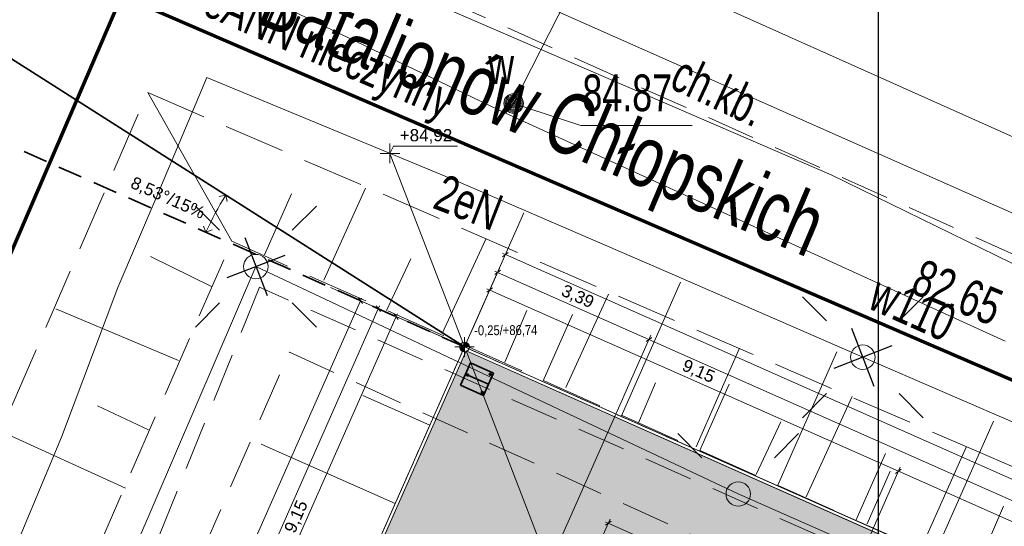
# Model space of a CAD drawing. Header units: metres. Extents: x -1013 to 1493497, y -5789518 to 1032.
# Tile 42 of 73: x -14 to 6, y 21 to 31. Entities that reach past the tile are written whole.
import ezdxf
from ezdxf.xclip import XClip

# ---------------------------------------------------------------- set-up
doc = ezdxf.new("R2010")
doc.units = ezdxf.units.M
doc.header["$MEASUREMENT"] = 0
doc.header["$XCLIPFRAME"] = 0
for name, pattern in [('2_BUBZ02', [1.75, 1.25, -0.5]), ('2_KTCR02', [1.5, 1, -0.5]), ('GUK', [2, 1.5, -0.5]), ('GUZ', [1, 0.5, -0.5]), ('Kropki i Kreski', [0.72, 0.36, -0.18, 0, -0.18]), ('Przerywana długa', [0.78, 0.5, -0.28])]:
    doc.linetypes.add(name, pattern=pattern)
for name, color, linetype, lineweight in [('130-Z Teren1', 7, 'Continuous', 13), ('130-Z Teren114', 113, 'Continuous', 25), ('450-K Belki21', 37, 'Continuous', 5), ('450-K Belki69', 41, 'Continuous', 13), ('703-L Płaszczyzny podejścia 2D3', 152, 'Continuous', 30), ('703-L Płaszczyzny podejścia 2D38', 171, 'Continuous', 35), ('707-L Rzędne wysokościowe1', 7, 'Continuous', 13), ('707-L Rzędne wysokościowe25', 5, 'Continuous', 13), ('709-L Rzędne terenu25', 5, 'Continuous', 13), ('709-L Rzędne terenu85', 1, 'Continuous', 25), ('711-L Wymiary opisy1', 7, 'Continuous', 13), ('711-L Wymiary opisy85', 1, 'Continuous', 25), ('718-L Elementy do rozbiórki85', 1, 'Continuous', 25), ('719-L Wyposażenie lądowiska1', 7, 'Continuous', 13), ('719-L Wyposażenie lądowiska56', 82, 'Continuous', 25), ('719-L Wyposażenie lądowiska81', 18, 'Continuous', 35), ('719-L Wyposażenie lądowiska85', 1, 'Continuous', 25), ('798-L Zakres inwestycji9', 142, 'Continuous', 70), ('810-G Ogólne2', 4, 'Continuous', 20), ('ex_02_DXF_MZ_500_4_BUBZ_D_L_17', 9, 'Continuous', 18), ('ex_02_DXF_MZ_500_4_Dzialki7', 9, 'Continuous', 18), ('ex_02_DXF_MZ_500_4_Kontury3', 9, 'Continuous', 18), ('ex_02_DXF_MZ_500_4_KTCR_D_L_17', 9, 'Continuous', 18), ('ex_02_DXF_MZ_500_4_KTCR_E_T_17', 9, 'Continuous', 18), ('ex_02_DXF_MZ_500_4_KTCR_L_17', 9, 'Continuous', 18), ('ex_02_DXF_MZ_500_4_KTKR_L_07', 9, 'Continuous', 18), ('ex_02_DXF_MZ_500_4_KTUL_E_T_07', 9, 'Continuous', 18), ('ex_02_DXF_MZ_500_4_SUOW_L_05', 9, 'Continuous', 18), ('ex_02_DXF_MZ_500_4_SUPE_D_L_31', 9, 'Continuous', 18), ('ex_02_DXF_MZ_500_4_SUPE_E_T_31', 9, 'Continuous', 18), ('ex_02_DXF_MZ_500_4_SUPK_L_434', 9, 'Continuous', 18), ('ex_02_DXF_MZ_500_4_SUPW_E_T_05', 9, 'Continuous', 18), ('ex_02_DXF_MZ_500_4_SUPW_L_05', 9, 'Continuous', 18), ('ex_02_DXF_MZ_500_4_SUSM_D_T_07', 9, 'Continuous', 18), ('ex_02_DXF_MZ_500_4_SUSM_D_T_37', 9, 'Continuous', 18), ('ex_02_DXF_MZ_500_4_SUTK_T_034', 9, 'Continuous', 18), ('ex_02_DXF_MZ_500_4_SUTW_T_05', 9, 'Continuous', 18), ('ex_02_DXF_MZ_500_4_SUUW_E_T_57', 9, 'Continuous', 18), ('ex_02_DXF_MZ_500_4_SUUW_T_77', 9, 'Continuous', 18), ('ex_02_DXF_MZ_500_4_Uzytki3', 9, 'Continuous', 18)]:
    doc.layers.add(name, color=color, linetype=linetype, lineweight=lineweight)
doc.layers.add('700-L Mapa 1_100 dwg', color=7, linetype='Continuous')
doc.layers.add('711-L Wymiary opisy', color=7, linetype='Continuous')
doc.styles.add('STYL_AUTOMATYCZNY_2', font='arial.ttf')
doc.styles.add('STYL_AUTOMATYCZNY_3', font='ARIALN.TTF')
doc.styles.add('STYL_AUTOMATYCZNY_4', font='arial.ttf', dxfattribs={"width": 0.7})
doc.linetypes.add('Linia z krzyżyków', pattern='A,0,[1,88_A.L.03 Sytuacja 1_1001.Shx,S=0.015873,R=0,X=0,Y=0],-2,0', length=2)
doc.dimstyles.new('STYL_AUTOMATYCZNY__1', dxfattribs={"dimtxt": 0.25, "dimasz": 0.095, "dimexe": 0.18, "dimexo": 0.3, "dimgap": 0, "dimtad": 1, "dimzin": 0, "dimdsep": 46, "dimtxsty": 'STYL_AUTOMATYCZNY_2', "dimblk": 'ARROWHEAD_2', "dimblk1": 'ARROWHEAD_2', "dimblk2": 'ARROWHEAD_2', "dimcen": 0.09, "dimclrd": 7, "dimclre": 7, "dimclrt": 1, "dimazin": 0, "dimtfac": 1, "dimtdec": 4, "dimtmove": 0, "dimatfit": 3, "dimfxl": 1, "dimtolj": 1, "dimtzin": 0, "dimarcsym": 0})
doc.dimstyles.new('STYL_AUTOMATYCZNY__2', dxfattribs={"dimtxt": 0.35, "dimasz": 0.095, "dimexe": 0.18, "dimexo": 0.3, "dimgap": 0, "dimtad": 1, "dimzin": 0, "dimdsep": 46, "dimtxsty": 'STYL_AUTOMATYCZNY_2', "dimblk": 'ARROWHEAD_2', "dimblk1": 'ARROWHEAD_2', "dimblk2": 'ARROWHEAD_2', "dimcen": 0.09, "dimclrd": 7, "dimclre": 7, "dimclrt": 1, "dimazin": 0, "dimtfac": 1, "dimtdec": 4, "dimtmove": 0, "dimatfit": 3, "dimfxl": 1, "dimtolj": 1, "dimtzin": 0, "dimarcsym": 0})
doc.dimstyles.new('STYL_AUTOMATYCZNY__3', dxfattribs={"dimtxt": 0.25, "dimasz": 0.183575, "dimexe": 0.18, "dimexo": 0.04, "dimgap": 0, "dimtad": 1, "dimzin": 0, "dimdsep": 46, "dimtxsty": 'STYL_AUTOMATYCZNY_2', "dimblk": 'ARROWHEAD_8', "dimblk1": 'ARROWHEAD_8', "dimblk2": 'ARROWHEAD_8', "dimcen": 0.09, "dimclrd": 7, "dimclre": 7, "dimclrt": 7, "dimazin": 0, "dimtfac": 1, "dimtdec": 4, "dimtmove": 2, "dimatfit": 3, "dimfxl": 1, "dimtolj": 1, "dimtzin": 0, "dimarcsym": 0})

# ---------------------------------------------------------------- blocks, each defined once
blk = doc.blocks.new('*D6')
at = {"layer": '711-L Wymiary opisy1', "color": 7, "linetype": 'Continuous', "lineweight": 13}
for p, q in [((-4.674, 24.638), (-3.921, 26.336)), ((-3.901, 26.293), (-4.018, 26.208)), ((-4.015, 26.275), (-3.959, 26.25)), ((-3.959, 26.25), (26.485, 12.759)), ((25.771, 11.146), (26.523, 12.845)), ((26.427, 12.717), (26.544, 12.802)), ((26.485, 12.759), (26.541, 12.735))]:
    blk.add_line(p, q, dxfattribs=at)
at = {"layer": '711-L Wymiary opisy85', "color": 1, "lineweight": 25, "insert": (10.891, 19.724), "char_height": 0.25, "attachment_point": 7, "rotation": 336.1008, "style": 'STYL_AUTOMATYCZNY_2'}
blk.add_mtext('\\A1;{\\pql;\\fArial|b0|i0|c238|p0;\\W1.000000;33,30}', dxfattribs=at)
blk = doc.blocks.new('ARROWHEAD_2')
at = {"color": 0, "linetype": 'Continuous', "lineweight": 0}
for p, q in [((0, 0), (-1, 0)), ((-0.38, -0.66), (0.38, 0.66))]:
    blk.add_line(p, q, dxfattribs=at)
blk = doc.blocks.new('*D8')
at = {"layer": '711-L Wymiary opisy1', "color": 7, "linetype": 'Continuous', "lineweight": 13}
for p, q in [((-4.674, 24.638), (-4.082, 25.974)), ((-4.061, 25.931), (-4.178, 25.846)), ((-4.176, 25.913), (-4.12, 25.888)), ((-4.12, 25.888), (-1.02, 24.515)), ((-0.962, 24.557), (-1.079, 24.472))]:
    blk.add_line(p, q, dxfattribs=at)
at = {"layer": '711-L Wymiary opisy85', "color": 1, "lineweight": 25, "insert": (-2.855, 25.383), "char_height": 0.25, "attachment_point": 7, "rotation": 336.1008, "style": 'STYL_AUTOMATYCZNY_2'}
blk.add_mtext('\\A1;{\\pql;\\fArial|b0|i0|c238|p0;\\W1.000000;3,39}', dxfattribs=at)
blk = doc.blocks.new('*D9')
at = {"layer": '711-L Wymiary opisy1', "color": 7, "linetype": 'Continuous', "lineweight": 13}
for p, q in [((-4.12, 25.888), (-1.02, 24.515)), ((-2.948, 20.165), (-0.982, 24.601)), ((-0.962, 24.557), (-1.079, 24.472)), ((-1.02, 24.515), (23.226, 13.771)), ((21.298, 9.421), (23.264, 13.857)), ((23.284, 13.813), (23.168, 13.728)), ((23.226, 13.771), (26.325, 12.398))]:
    blk.add_line(p, q, dxfattribs=at)
at = {"layer": '711-L Wymiary opisy85', "color": 1, "lineweight": 25, "insert": (10.731, 19.362), "char_height": 0.25, "attachment_point": 7, "rotation": 336.1008, "style": 'STYL_AUTOMATYCZNY_2'}
blk.add_mtext('\\A1;{\\pql;\\fArial|b0|i0|c238|p0;\\W1.000000;26,52}', dxfattribs=at)
blk = doc.blocks.new('*D11')
at = {"layer": '711-L Wymiary opisy1', "color": 7, "linetype": 'Continuous', "lineweight": 13}
for p, q in [((-4.674, 24.638), (-4.242, 25.612)), ((-4.222, 25.569), (-4.338, 25.484)), ((-4.336, 25.551), (-4.28, 25.527)), ((-4.28, 25.527), (4.085, 21.82)), ((4.144, 21.862), (4.027, 21.777))]:
    blk.add_line(p, q, dxfattribs=at)
at = {"layer": '711-L Wymiary opisy85', "color": 1, "lineweight": 25, "insert": (-0.382, 23.854), "char_height": 0.25, "attachment_point": 7, "rotation": 336.1008, "style": 'STYL_AUTOMATYCZNY_2'}
blk.add_mtext('\\A1;{\\pql;\\fArial|b0|i0|c238|p0;\\W1.000000;9,15}', dxfattribs=at)
blk = doc.blocks.new('*D12')
at = {"layer": '711-L Wymiary opisy1', "color": 7, "linetype": 'Continuous', "lineweight": 13}
for p, q in [((-4.28, 25.527), (4.085, 21.82)), ((-0.015, 12.565), (4.123, 21.905)), ((4.144, 21.862), (4.027, 21.777)), ((4.085, 21.82), (17.799, 15.743)), ((13.698, 6.488), (17.837, 15.828)), ((17.858, 15.785), (17.741, 15.7)), ((17.799, 15.743), (26.165, 12.036))]:
    blk.add_line(p, q, dxfattribs=at)
at = {"layer": '711-L Wymiary opisy85', "color": 1, "lineweight": 25, "insert": (10.57, 19.001), "char_height": 0.25, "attachment_point": 7, "rotation": 336.1008, "style": 'STYL_AUTOMATYCZNY_2'}
blk.add_mtext('\\A1;{\\pql;\\fArial|b0|i0|c238|p0;\\W1.000000;15,00}', dxfattribs=at)
blk = doc.blocks.new('*D14')
at = {"layer": '711-L Wymiary opisy1', "color": 7, "linetype": 'Continuous', "lineweight": 13}
for p, q in [((-6.926, 25.307), (-20.416, -5.138)), ((-7.011, 25.345), (-5.07, 24.485)), ((-6.883, 25.249), (-6.968, 25.365)), ((-6.901, 25.363), (-6.926, 25.307)), ((-20.502, -5.1), (-18.561, -5.96)), ((-20.459, -5.079), (-20.374, -5.196)), ((-20.416, -5.138), (-20.441, -5.194))]:
    blk.add_line(p, q, dxfattribs=at)
at = {"layer": '711-L Wymiary opisy85', "color": 1, "lineweight": 25, "insert": (-13.891, 9.713), "char_height": 0.25, "attachment_point": 7, "rotation": 66.1008, "style": 'STYL_AUTOMATYCZNY_2'}
blk.add_mtext('\\A1;{\\pql;\\fArial|b0|i0|c238|p0;\\W1.000000;33,30}', dxfattribs=at)
blk = doc.blocks.new('*D15')
at = {"layer": '711-L Wymiary opisy1', "color": 7, "linetype": 'Continuous', "lineweight": 13}
for p, q in [((-6.517, 25.087), (-6.603, 25.203)), ((-6.535, 25.201), (-6.56, 25.145)), ((-6.56, 25.145), (-18.369, -1.506)), ((-6.646, 25.183), (-5.07, 24.485)), ((-18.455, -1.468), (-13.085, -3.847)), ((-18.327, -1.564), (-18.412, -1.447))]:
    blk.add_line(p, q, dxfattribs=at)
at = {"layer": '711-L Wymiary opisy85', "color": 1, "lineweight": 25, "insert": (-12.684, 11.448), "char_height": 0.25, "attachment_point": 7, "rotation": 66.1008, "style": 'STYL_AUTOMATYCZNY_2'}
blk.add_mtext('\\A1;{\\pql;\\fArial|b0|i0|c238|p0;\\W1.000000;29,15}', dxfattribs=at)
blk = doc.blocks.new('*D17')
at = {"layer": '711-L Wymiary opisy1', "color": 7, "linetype": 'Continuous', "lineweight": 13}
for p, q in [((-6.28, 25.021), (-5.07, 24.485)), ((-6.152, 24.925), (-6.237, 25.041)), ((-6.17, 25.039), (-6.194, 24.983)), ((-6.194, 24.983), (-9.901, 16.618)), ((-9.987, 16.656), (-0.411, 12.412)), ((-9.859, 16.559), (-9.944, 16.676))]:
    blk.add_line(p, q, dxfattribs=at)
at = {"layer": '711-L Wymiary opisy85', "color": 1, "lineweight": 25, "insert": (-8.229, 20.516), "char_height": 0.25, "attachment_point": 7, "rotation": 66.1008, "style": 'STYL_AUTOMATYCZNY_2'}
blk.add_mtext('\\A1;{\\pql;\\fArial|b0|i0|c238|p0;\\W1.000000;9,15}', dxfattribs=at)
blk = doc.blocks.new('*D18')
at = {"layer": '711-L Wymiary opisy1', "color": 7, "linetype": 'Continuous', "lineweight": 13}
for p, q in [((-6.194, 24.983), (-9.901, 16.618)), ((-9.901, 16.618), (-15.978, 2.904)), ((-9.987, 16.656), (-0.411, 12.412)), ((-9.859, 16.559), (-9.944, 16.676)), ((-16.064, 2.942), (-6.488, -1.302)), ((-15.936, 2.845), (-16.021, 2.962))]:
    blk.add_line(p, q, dxfattribs=at)
at = {"layer": '711-L Wymiary opisy85', "color": 1, "lineweight": 25, "insert": (-13.159, 9.389), "char_height": 0.25, "attachment_point": 7, "rotation": 66.1008, "style": 'STYL_AUTOMATYCZNY_2'}
blk.add_mtext('\\A1;{\\pql;\\fArial|b0|i0|c238|p0;\\W1.000000;15,00}', dxfattribs=at)
blk = doc.blocks.new('*D58')
at = {"layer": '711-L Wymiary opisy1', "color": 7, "linetype": 'Continuous', "lineweight": 13}
for p, q in [((-1.816, 20.844), (-2.561, 19.162)), ((-1.795, 20.801), (-1.912, 20.716)), ((-1.854, 20.758), (-1.91, 20.783)), ((21.003, 10.63), (-1.854, 20.758)), ((21.041, 10.716), (20.295, 9.034)), ((20.944, 10.588), (21.061, 10.673)), ((21.059, 10.605), (21.003, 10.63))]:
    blk.add_line(p, q, dxfattribs=at)
at = {"layer": '711-L Wymiary opisy85', "color": 1, "lineweight": 25, "insert": (9.054, 16.002), "char_height": 0.35, "attachment_point": 7, "rotation": 336.1008, "style": 'STYL_AUTOMATYCZNY_2'}
blk.add_mtext('\\A1;{\\pql;\\fArial|b0|i0|c238|p0;\\W1.000000;25,00}', dxfattribs=at)
blk = doc.blocks.new('*D62')
at = {"layer": '711-L Wymiary opisy1', "color": 7, "linetype": 'Continuous', "lineweight": 13}
for p, q in [((-9.682, 27.468), (-9.815, 27.437)), ((-9.682, 27.468), (-9.651, 27.335)), ((-10.088, 26.709), (-10.136, 26.836)), ((-10.088, 26.709), (-9.96, 26.757))]:
    blk.add_line(p, q, dxfattribs=at)
blk.add_arc((-4.796, 24.363), 5.789, 147.57, 156.1008, dxfattribs=at)
at = {"layer": '711-L Wymiary opisy1', "color": 7, "lineweight": 13, "insert": (-11.672, 27.587), "char_height": 0.25, "attachment_point": 7, "rotation": 336.1008, "style": 'STYL_AUTOMATYCZNY_2'}
blk.add_mtext('\\A1;{\\pql;\\fArial|b0|i0|c238|p0;\\W1.000000;8,53°/15%}', dxfattribs=at)
blk = doc.blocks.new('ARROWHEAD_8')
at = {"color": 0, "linetype": 'Continuous', "lineweight": 0}
blk.add_line((0, 0), (-1, 0), dxfattribs=at)
at = {"color": 0, "linetype": 'Continuous', "lineweight": 0, "flags": 128}
blk.add_lwpolyline([(-0.525, 0.525), (0, 0), (-0.525, -0.525)], dxfattribs=at)
blk = doc.blocks.new('Rysunek_1_4', base_point=(-51.91, -72.413))
at = {"layer": 'ex_02_DXF_MZ_500_4_BUBZ_D_L_17', "color": 9, "linetype": '2_BUBZ02', "lineweight": 18}
for p, q in [((-17.546, 15.132), (-11.281, 29.568)), ((-11.281, 29.568), (5.692, 22.23)), ((-22.82, -3.876), (-9.558, 26.527)), ((-9.558, 26.527), (30.427, 8.666)), ((5.692, 22.23), (24.282, 14.249))]:
    blk.add_line(p, q, dxfattribs=at)
at = {"layer": 'ex_02_DXF_MZ_500_4_BUBZ_D_L_17', "color": 9, "linetype": 'Continuous', "lineweight": 18}
for p, q in [((-9.558, 26.527), (-11.281, 29.568)), ((-8.891, 26.247), (-8.338, 27.495)), ((-7.678, 25.728), (-6.822, 27.608)), ((-5.251, 24.637), (-4.362, 26.569)), ((-9.96, 25.592), (-11.225, 26.214)), ((-6.396, 25.106), (-5.892, 26.166)), ((-2.722, 23.531), (-1.85, 25.445)), ((-10.648, 24.088), (-13.159, 25.144)), ((-3.969, 24.05), (-3.517, 25.11)), ((-0.056, 22.323), (0.832, 24.34)), ((-1.235, 22.809), (-0.883, 23.629)), ((2.2, 21.3), (3.139, 23.351)), ((-11.268, 22.67), (-12.31, 23.157)), ((1.174, 21.753), (1.678, 22.829)), ((-11.736, 21.474), (-14.317, 22.649)), ((4.541, 20.226), (5.48, 22.328)), ((3.447, 20.746), (3.916, 21.823)), ((5.652, 19.74), (6.238, 21.107))]:
    blk.add_line(p, q, dxfattribs=at)
at = {"layer": 'ex_02_DXF_MZ_500_4_Dzialki7', "color": 9, "linetype": 'Continuous', "lineweight": 18}
blk.add_line((-42.33, 44.713), (161.19, -43.067), dxfattribs=at)
at = {"layer": 'ex_02_DXF_MZ_500_4_Kontury3', "color": 9, "linetype": 'GUK', "lineweight": 18}
blk.add_line((-42.331, 44.714), (102.61, -17.792), dxfattribs=at)
at = {"layer": 'ex_02_DXF_MZ_500_4_KTCR_D_L_17', "color": 9, "linetype": '2_KTCR02', "lineweight": 18}
for p, q in [((-8.99, 25.584), (-11.616, 19.106)), ((3.942, 19.842), (-8.99, 25.584)), ((-12.593, 14.629), (-8.381, 24.253)), ((-8.381, 24.253), (5.263, 18.08))]:
    blk.add_line(p, q, dxfattribs=at)
at = {"layer": 'ex_02_DXF_MZ_500_4_KTCR_L_17', "color": 9, "linetype": '2_KTCR02', "lineweight": 18}
blk.add_line((31.23, 15.163), (-19.02, 37.653), dxfattribs=at)
at = {"layer": 'ex_02_DXF_MZ_500_4_KTKR_L_07', "color": 9, "linetype": 'Continuous', "lineweight": 18}
blk.add_line((32.42, 17.033), (-15.26, 38.363), dxfattribs=at)
at = {"layer": 'ex_02_DXF_MZ_500_4_SUOW_L_05', "color": 9, "linetype": 'Continuous', "lineweight": 18}
blk.add_line((-3.79, 29.343), (4.16, 44.983), dxfattribs=at)
at = {"layer": 'ex_02_DXF_MZ_500_4_SUPE_D_L_31', "color": 9, "linetype": 'Continuous', "lineweight": 18}
for p, q in [((2.711, 27.88), (-11.273, 33.922)), ((-11.107, 27.412), (-10.074, 29.87)), ((-10.074, 29.87), (-4.979, 27.765)), ((10.298, 24.173), (2.711, 27.88)), ((-4.979, 27.765), (-0.766, 25.945)), ((-11.894, 25.577), (-11.107, 27.412)), ((-13.397, 15.945), (-9.067, 26.007)), ((-9.067, 26.007), (0.807, 21.356)), ((-0.766, 25.945), (3.357, 24.154)), ((-13.043, 22.518), (-11.894, 25.577)), ((3.357, 24.154), (8.935, 21.743)), ((-15.384, 16.951), (-13.043, 22.518)), ((0.807, 21.356), (10.176, 17.241))]:
    blk.add_line(p, q, dxfattribs=at)
at = {"layer": 'ex_02_DXF_MZ_500_4_SUPK_L_434', "color": 9, "linetype": 'Continuous', "lineweight": 18}
blk.add_line((-27.97, 42.343), (7.52, 26.613), dxfattribs=at)
at = {"layer": 'ex_02_DXF_MZ_500_4_SUPW_L_05', "color": 9, "linetype": 'Continuous', "lineweight": 18}
for p, q in [((-3.79, 29.343), (4.16, 44.983)), ((-3.96, 29.143), (-14.95, 34.423)), ((-3.96, 29.143), (-3.79, 29.343)), ((6.27, 24.483), (-3.96, 29.143))]:
    blk.add_line(p, q, dxfattribs=at)
at = {"layer": 'ex_02_DXF_MZ_500_4_SUSM_D_T_07', "color": 9, "linetype": 'Continuous', "lineweight": 18}
for p, q in [((-9.809, 26.749), (-10.304, 27.244)), ((-8.324, 26.749), (-7.829, 27.244)), ((-9.809, 25.264), (-10.304, 24.769)), ((-8.324, 25.264), (-7.829, 24.769)), ((2.615, 24.896), (2.12, 25.391)), ((4.1, 24.896), (4.595, 25.391)), ((2.615, 23.411), (2.12, 22.916)), ((4.1, 23.411), (4.595, 22.916)), ((0.064, 22.098), (-0.431, 22.593)), ((1.549, 22.098), (2.044, 22.593))]:
    blk.add_line(p, q, dxfattribs=at)
at = {"layer": 'ex_02_DXF_MZ_500_4_SUSM_D_T_37', "color": 9, "linetype": 'Continuous', "lineweight": 18}
for centre in [(-9.067, 26.007), (3.357, 24.154), (0.807, 21.356)]:
    blk.add_circle(centre, 0.25, dxfattribs=at)
at = {"layer": 'ex_02_DXF_MZ_500_4_SUTW_T_05', "color": 9, "linetype": 'Continuous', "lineweight": 18}
for p, q in [((-3.79, 29.343), (-2.413, 28.893)), ((-2.413, 28.893), (-0.133, 28.893))]:
    blk.add_line(p, q, dxfattribs=at)
at = {"layer": 'ex_02_DXF_MZ_500_4_SUUW_T_77', "color": 9, "linetype": 'Continuous', "lineweight": 18}
for radius in [0.2, 0.175, 0.15, 0.125, 0.1, 0.075, 0.05, 0.025, 0.00715]:
    blk.add_circle((-3.79, 29.343), radius, dxfattribs=at)
at = {"layer": 'ex_02_DXF_MZ_500_4_Uzytki3', "color": 9, "linetype": 'GUZ', "lineweight": 18}
blk.add_line((-42.331, 44.714), (102.61, -17.792), dxfattribs=at)
at = {"layer": 'ex_02_DXF_MZ_500_4_KTCR_E_T_17', "color": 9, "linetype": 'Continuous', "lineweight": 18, "insert": (-0.476, 30.009), "char_height": 0.75, "attachment_point": 4, "rotation": 334.9037, "style": 'STYL_AUTOMATYCZNY_4'}
blk.add_mtext('\\A1;{\\pql;\\fArial|b0|i0|c238|p0;\\W0.700000;ch.kb.}', dxfattribs=at)
at = {"layer": 'ex_02_DXF_MZ_500_4_KTUL_E_T_07', "color": 9, "linetype": 'Continuous', "lineweight": 18, "insert": (-8.922, 31.407), "char_height": 1.25, "attachment_point": 4, "rotation": 336.94, "style": 'STYL_AUTOMATYCZNY_4'}
blk.add_mtext('\\A1;{\\pql;\\fArial|b0|i0|c238|p0;\\W0.700000;Batalionów Chłopskich}', dxfattribs=at)
at = {"layer": 'ex_02_DXF_MZ_500_4_SUPE_E_T_31', "color": 9, "linetype": 'Continuous', "lineweight": 18, "char_height": 0.75, "style": 'STYL_AUTOMATYCZNY_4'}
for s, insert, attachment_point, rotation in [('\\A1;{\\pql;\\fArial|b0|i0|c238|p0;\\W0.700000;eANN nieczynny}', (-10.283, 30.965), 7, 336.666), ('\\A1;{\\pql;\\fArial|b0|i0|c238|p0;\\W0.700000;2eN }', (-5.342, 27.559), 4, 338.7728)]:
    blk.add_mtext(s, dxfattribs=dict(at, insert=insert, attachment_point=attachment_point, rotation=rotation))
at = {"layer": 'ex_02_DXF_MZ_500_4_SUPW_E_T_05', "color": 9, "linetype": 'Continuous', "lineweight": 18, "insert": (3.42, 25.161), "char_height": 0.75, "attachment_point": 7, "rotation": 335.9892, "style": 'STYL_AUTOMATYCZNY_4'}
blk.add_mtext('\\A1;{\\pql;\\fArial|b0|i0|c238|p0;\\W0.700000;w110}', dxfattribs=at)
at = {"layer": 'ex_02_DXF_MZ_500_4_SUTK_T_034', "color": 9, "linetype": 'Continuous', "lineweight": 18, "insert": (4.592, 26.18), "char_height": 0.75, "attachment_point": 1, "rotation": 337.5035, "style": 'STYL_AUTOMATYCZNY_4'}
blk.add_mtext('\\A1;{\\pql;\\fArial|b0|i0|c238|p0;\\W0.700000;82.65}', dxfattribs=at)
at = {"layer": 'ex_02_DXF_MZ_500_4_SUTW_T_05', "color": 9, "linetype": 'Continuous', "lineweight": 18, "insert": (-2.383, 29.174), "char_height": 0.75, "attachment_point": 7, "style": 'STYL_AUTOMATYCZNY_4'}
blk.add_mtext('\\A1;{\\pql;\\fArial|b0|i0|c238|p0;\\W0.700000;84.87}', dxfattribs=at)
at = {"layer": 'ex_02_DXF_MZ_500_4_SUUW_E_T_57', "color": 9, "linetype": 'Continuous', "lineweight": 18, "insert": (-4.311, 29.737), "char_height": 0.75, "attachment_point": 7, "style": 'STYL_AUTOMATYCZNY_4'}
blk.add_mtext('\\A1;{\\pql;\\fArial|b0|i0|c238|p0;\\W0.700000;w}', dxfattribs=at)

msp = doc.modelspace()

# ---------------------------------------------------------------- hatches: boundary and pattern name
at = {"layer": '130-Z Teren114', "linetype": 'Continuous', "lineweight": 25}
h = msp.add_hatch(dxfattribs=at)
h.set_pattern_fill('trawa_0001', color=113, style=0, pattern_type=2)
h.set_pattern_definition([(336.1008, (-9.57525, 8.2698), (0.243077, 0.548556), [0.086603, -0.259808]), (336.1008, (-9.53843, 7.92533), (0.243077, 0.548556), [0.086603, -0.259808]), (276.1008, (-9.57525, 8.2698), (0.596602, 0.063767), [0.086603, -0.259808]), (276.1008, (-9.25854, 8.12944), (0.596602, 0.063767), [0.086603, -0.259808]), (36.1008, (-9.57525, 8.2698), (-0.353525, 0.484789), [0.086603, -0.259808]), (36.1008, (-9.25854, 8.12944), (-0.353525, 0.484789), [0.086603, -0.259808])])
h.paths.add_polyline_path([(-13.8136, -4.3557), (-3.0696, 19.8905), (-4.765, 24.2841), (-18.2071, -6.0511)])
h = msp.add_hatch(dxfattribs=at)
h.set_pattern_fill('trawa_0001', color=113, style=0, pattern_type=2)
h.set_pattern_definition([(66.1008, (9.5559, 15.6522), (-0.548556, 0.243077), [0.086603, -0.259808]), (66.101, (9.90033, 15.689), (-0.548556, 0.243077), [0.086603, -0.259808]), (6.1008, (9.5559, 15.6522), (-0.063767, 0.596602), [0.086603, -0.259808]), (6.101, (9.6962, 15.9689), (-0.063767, 0.596602), [0.086603, -0.259808]), (126.1008, (9.5559, 15.6522), (0.484789, 0.353525), [0.086603, -0.259808]), (126.101, (9.6962, 15.9689), (0.484789, 0.353525), [0.086603, -0.259808])])
h.paths.add_polyline_path([(-3.0696, 19.8905), (21.1766, 9.1465), (25.5699, 10.8413), (-4.765, 24.2841)])
at = {"layer": '707-L Rzędne wysokościowe25', "linetype": 'Continuous', "lineweight": 13}
for points in [[(-4.7955, 24.3632), (-4.6955, 24.3639), (-4.7034, 24.4021), (-4.7253, 24.4344), (-4.7579, 24.4559), (-4.7962, 24.4632)], [(-4.7955, 24.3632), (-4.8955, 24.3625), (-4.8876, 24.3243), (-4.8657, 24.292), (-4.8331, 24.2706), (-4.7948, 24.2632)]]:
    msp.add_hatch(color=5, dxfattribs=at).paths.add_polyline_path(points)
at = {"layer": '719-L Wyposażenie lądowiska56', "linetype": 'Continuous', "lineweight": 25}
msp.add_hatch(color=82, dxfattribs=at).paths.add_polyline_path([(-4.7768, 23.8081), (-4.8787, 23.5781), (-4.407, 23.3691), (-4.3051, 23.599)])
at = {"layer": '719-L Wyposażenie lądowiska85', "linetype": 'Continuous', "lineweight": 25}
msp.add_hatch(color=1, dxfattribs=at).paths.add_polyline_path([(-4.6749, 24.038), (-4.7768, 23.8081), (-4.3051, 23.599), (-4.2032, 23.8289)])

# ---------------------------------------------------------------- linework, layer by layer
at = {"layer": '130-Z Teren1', "color": 7, "linetype": 'Continuous', "lineweight": 13}
for points in [[(-4.7955, 24.3632), (-6.3229, 28.3214)], [(-4.7955, 24.3632), (-3.5801, 27.106)], [(-1.5908, 22.9431), (-0.3754, 25.6859)], [(-4.7955, 24.3632), (-7.5383, 25.5786)], [(-3.1932, 23.6532), (-2.5855, 25.0246)], [(1.6139, 21.5231), (2.8293, 24.2658)], [(0.0116, 22.2331), (0.6193, 23.6045)], [(-5.5056, 22.7609), (-6.8769, 23.3686)], [(4.8186, 20.103), (6.034, 22.8458)], [(-6.2156, 21.1585), (-8.9584, 22.3739)], [(3.2163, 20.813), (3.824, 22.1844)]]:
    msp.add_lwpolyline(points, dxfattribs=at)
at = {"layer": '130-Z Teren1', "color": 7, "linetype": 'Continuous', "lineweight": 13, "flags": 128}
for points in [[(-13.8136, -4.3557), (-3.0696, 19.8905), (-4.765, 24.2841), (-18.2071, -6.0511)], [(-3.0696, 19.8905), (-4.765, 24.2841), (25.5699, 10.8413), (21.1766, 9.1465)]]:
    msp.add_lwpolyline(points, close=True, dxfattribs=at)
at = {"layer": '450-K Belki21', "color": 37, "linetype": 'Continuous', "lineweight": 5}
for p, q in [((-18.2863, -6.0816), (-4.7955, 24.3632)), ((-18.2071, -6.0511), (-4.765, 24.2841)), ((25.6491, 10.8719), (-4.7955, 24.3632)), ((25.5699, 10.8413), (-4.765, 24.2841))]:
    msp.add_line(p, q, dxfattribs=at)
at = {"layer": '450-K Belki69', "color": 41, "linetype": 'Kropki i Kreski', "lineweight": 13}
for p in [(-18.2863, -6.0816), (25.6491, 10.8719)]:
    msp.add_line(p, (-4.7955, 24.3632), dxfattribs=at)
at = {"layer": '703-L Płaszczyzny podejścia 2D3', "color": 152, "linetype": 'Continuous', "lineweight": 30}
msp.add_line((3.6815, 2.3954), (3.6815, 1031.9544), dxfattribs=at)
msp.add_circle((8.2273, 10.355), 1021.6593, dxfattribs=at)
at = {"layer": '703-L Płaszczyzny podejścia 2D38', "color": 171, "linetype": 'Continuous', "lineweight": 35}
msp.add_line((-4.7955, 24.3632), (-336.8033, 235.3053), dxfattribs=at)
at = {"layer": '703-L Płaszczyzny podejścia 2D38', "color": 171, "linetype": 'Przerywana długa', "lineweight": 35}
msp.add_line((-4.7955, 24.3632), (-360.4425, 181.9583), dxfattribs=at)
at = {"layer": '707-L Rzędne wysokościowe25', "color": 5, "linetype": 'Continuous', "lineweight": 13}
for p, q in [((-4.7941, 24.1632), (-4.7969, 24.5632)), ((-4.9955, 24.3618), (-4.5955, 24.3646))]:
    msp.add_line(p, q, dxfattribs=at)
msp.add_circle((-4.7955, 24.3632), 0.1, dxfattribs=at)
at = {"layer": '709-L Rzędne terenu25', "color": 5, "linetype": 'Continuous', "lineweight": 13}
for p, q in [((-6.3229, 28.1214), (-6.3229, 28.5214)), ((-6.3229, 28.3214), (-6.2479, 28.4714)), ((-6.2479, 28.4714), (-4.9397, 28.4714)), ((-6.5229, 28.3214), (-6.1229, 28.3214))]:
    msp.add_line(p, q, dxfattribs=at)
at = {"layer": '718-L Elementy do rozbiórki85', "color": 1, "linetype": 'Continuous', "lineweight": 25}
for p, q in [((-9.296, 26.6003), (-8.8378, 25.4128)), ((-8.4732, 26.2357), (-9.6606, 25.7775)), ((3.128, 24.7475), (3.5862, 23.5601)), ((3.9509, 24.3829), (2.7634, 23.9247))]:
    msp.add_line(p, q, dxfattribs=at)
at = {"layer": '719-L Wyposażenie lądowiska1', "color": 7, "linetype": 'Continuous', "lineweight": 13}
for p, q in [((-4.6749, 24.038), (-4.7768, 23.8081)), ((-4.2032, 23.8289), (-4.6749, 24.038)), ((-4.7768, 23.8081), (-4.8787, 23.5781)), ((-4.7768, 23.8081), (-4.3051, 23.599)), ((-4.3051, 23.599), (-4.7768, 23.8081)), ((-4.3051, 23.599), (-4.2032, 23.8289)), ((-4.407, 23.3691), (-4.3051, 23.599)), ((-4.8787, 23.5781), (-4.407, 23.3691))]:
    msp.add_line(p, q, dxfattribs=at)
msp.add_circle((-4.4324, 23.435), 0.02, dxfattribs=at)
at = {"layer": '719-L Wyposażenie lądowiska81', "color": 18, "linetype": 'Continuous', "lineweight": 35}
for p, q in [((-4.7768, 23.8081), (-4.6749, 24.038)), ((-4.6749, 24.038), (-4.2032, 23.8289)), ((-4.8787, 23.5781), (-4.7768, 23.8081)), ((-4.7768, 23.8081), (-4.3051, 23.599)), ((-4.3051, 23.599), (-4.7768, 23.8081)), ((-4.7494, 23.7959), (-4.7511, 23.7883)), ((-4.7511, 23.7883), (-4.7498, 23.7806)), ((-4.7449, 23.8023), (-4.7494, 23.7959)), ((-4.7383, 23.8065), (-4.7449, 23.8023)), ((-4.7306, 23.8078), (-4.7383, 23.8065)), ((-4.723, 23.8061), (-4.7306, 23.8078)), ((-4.7166, 23.8016), (-4.723, 23.8061)), ((-4.7125, 23.795), (-4.7166, 23.8016)), ((-4.7128, 23.7797), (-4.7111, 23.7873)), ((-4.7111, 23.7873), (-4.7125, 23.795)), ((-4.2032, 23.8289), (-4.3051, 23.599)), ((-4.2874, 23.8116), (-4.2891, 23.804)), ((-4.2891, 23.804), (-4.2878, 23.7963)), ((-4.2878, 23.7963), (-4.2836, 23.7897)), ((-4.2829, 23.818), (-4.2874, 23.8116)), ((-4.2836, 23.7897), (-4.2773, 23.7852)), ((-4.2763, 23.8222), (-4.2829, 23.818)), ((-4.2773, 23.7852), (-4.2696, 23.7835)), ((-4.2687, 23.8235), (-4.2763, 23.8222)), ((-4.2696, 23.7835), (-4.2619, 23.7848)), ((-4.261, 23.8218), (-4.2687, 23.8235)), ((-4.2619, 23.7848), (-4.2554, 23.789)), ((-4.2547, 23.8173), (-4.261, 23.8218)), ((-4.2554, 23.789), (-4.2509, 23.7954)), ((-4.2505, 23.8107), (-4.2547, 23.8173)), ((-4.2509, 23.7954), (-4.2492, 23.803)), ((-4.2492, 23.803), (-4.2505, 23.8107)), ((-4.7498, 23.7806), (-4.7456, 23.774)), ((-4.7456, 23.774), (-4.7392, 23.7695)), ((-4.7392, 23.7695), (-4.7316, 23.7678)), ((-4.7316, 23.7678), (-4.7239, 23.7691)), ((-4.7239, 23.7691), (-4.7173, 23.7733)), ((-4.7173, 23.7733), (-4.7128, 23.7797)), ((-4.3051, 23.599), (-4.407, 23.3691)), ((-4.407, 23.3691), (-4.8787, 23.5781)), ((-4.4507, 23.4431), (-4.4524, 23.4355)), ((-4.4524, 23.4355), (-4.4511, 23.4278)), ((-4.4511, 23.4278), (-4.4469, 23.4213)), ((-4.4462, 23.4495), (-4.4507, 23.4431)), ((-4.4469, 23.4213), (-4.4405, 23.4168)), ((-4.4396, 23.4537), (-4.4462, 23.4495)), ((-4.4405, 23.4168), (-4.4329, 23.4151)), ((-4.4319, 23.455), (-4.4396, 23.4537)), ((-4.4329, 23.4151), (-4.4252, 23.4164)), ((-4.4243, 23.4533), (-4.4319, 23.455)), ((-4.4252, 23.4164), (-4.4186, 23.4206)), ((-4.4179, 23.4488), (-4.4243, 23.4533)), ((-4.4186, 23.4206), (-4.4141, 23.4269)), ((-4.4138, 23.4422), (-4.4179, 23.4488)), ((-4.4141, 23.4269), (-4.4124, 23.4346)), ((-4.4124, 23.4346), (-4.4138, 23.4422))]:
    msp.add_line(p, q, dxfattribs=at)
at = {"layer": '798-L Zakres inwestycji9', "color": 142, "linetype": 'Linia z krzyżyków', "lineweight": 70}
msp.add_lwpolyline([(-11.8075, 31.551), (35.1463, 11.302), (17.379, -29.8973), (8.5903, -26.1071), (-4.6197, -20.1771), (-29.4088, -9.2634)], close=True, dxfattribs=at)
at = {"layer": '810-G Ogólne2', "color": 4, "linetype": 'Continuous', "lineweight": 20}
msp.add_lwpolyline([(-18.2863, -6.0816), (-4.7955, 24.3632), (25.6493, 10.8724), (12.1585, -19.5724)], close=True, dxfattribs=at)

# ---------------------------------------------------------------- block references
at = {"layer": '700-L Mapa 1_100 dwg', "color": 52, "linetype": 'Continuous', "lineweight": 25}
ref = msp.add_blockref('Rysunek_1_4', (-51.9097, -72.4133), dxfattribs=at)
XClip(ref).set_block_clipping_path([(-454.4097296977, -337.82710067), (350.5902703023, 193.0005136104)])

# ---------------------------------------------------------------- texts
at = {"layer": '707-L Rzędne wysokościowe1', "color": 7, "lineweight": 13, "insert": (-4.5969, 24.5646), "char_height": 0.2, "attachment_point": 7, "rotation": 0.40081, "style": 'STYL_AUTOMATYCZNY_3'}
msp.add_mtext('\\A1;{\\pql;\\fArial Narrow|b0|i0|c238|p0;\\W1.000000;-0,25/+86,74}', dxfattribs=at)
at = {"layer": '709-L Rzędne terenu85', "color": 1, "lineweight": 25, "insert": (-6.1229, 28.5214), "char_height": 0.25, "attachment_point": 7, "style": 'STYL_AUTOMATYCZNY_2'}
msp.add_mtext('\\A1;{\\pql;\\fArial|b0|i0|c238|p0;\\W1.000000;+84,92}', dxfattribs=at)

# ---------------------------------------------------------------- dimensions: what is measured, and where the dimension line sits
at = {"layer": '711-L Wymiary opisy', "color": 7, "linetype": 'Continuous', "lineweight": 13}
dim = msp.add_angular_dim_3p(base=(-9.8993, 27.0958), center=(-4.7955, 24.3632), p1=(-360.4425, 181.9583), p2=(-56.0049, 56.8993), text='8,53°/15%', dimstyle='STYL_AUTOMATYCZNY__3', dxfattribs=at)
dim.commit()
dim.dimension.update_dxf_attribs({"geometry": '*D62', "text_midpoint": (-10.8957, 27.3794), "dimtype": 165, "text_rotation": 336.10081})
for base, p1, p2, angle, dimstyle, picture, middle, turn in [((26.4855, 12.7594), (-4.7955, 24.3632), (25.6491, 10.8719), 336.10081, 'STYL_AUTOMATYCZNY__1', '*D6', (11.3246, 19.6689), 336.10081), ((-1.0204, 24.515), (-4.7955, 24.3632), (-3.0696, 19.8905), 336.10081, 'STYL_AUTOMATYCZNY__1', '*D8', (-2.5083, 25.3657), 336.10081), ((23.2258, 13.771), (-3.0696, 19.8905), (21.1766, 9.1465), 336.10081, 'STYL_AUTOMATYCZNY__1', '*D9', (11.1643, 19.3071), 336.10081), ((4.0855, 21.8196), (-4.7955, 24.3632), (-0.137, 12.2908), 336.10081, 'STYL_AUTOMATYCZNY__1', '*D11', (-0.0355, 23.8372), 336.10081), ((17.7994, 15.7427), (-0.137, 12.2908), (13.5769, 6.2139), 336.10081, 'STYL_AUTOMATYCZNY__1', '*D12', (11.004, 18.9453), 336.10081), ((-20.4165, -5.1377), (-4.7955, 24.3632), (-18.2863, -6.0816), 246.10081, 'STYL_AUTOMATYCZNY__1', '*D14', (-13.8352, 10.1463), 66.10081), ((-18.3695, -1.5056), (-4.7955, 24.3632), (-12.8108, -3.9687), 246.10081, 'STYL_AUTOMATYCZNY__1', '*D15', (-12.6289, 11.8813), 66.10081), ((-9.9012, 16.6176), (-4.7955, 24.3632), (-0.137, 12.2908), 246.10081, 'STYL_AUTOMATYCZNY__1', '*D17', (-8.2118, 20.8621), 66.10081), ((-15.9781, 2.9037), (-0.137, 12.2908), (-6.2139, -1.4231), 246.10081, 'STYL_AUTOMATYCZNY__1', '*D18', (-13.1038, 9.8222), 66.10081), ((-1.8537, 20.7584), (20.1739, 8.7596), (-2.6826, 18.8878), 156.10081, 'STYL_AUTOMATYCZNY__2', '*D58', (9.6607, 15.9241), 336.10081)]:
    dim = msp.add_linear_dim(base=base, p1=p1, p2=p2, angle=angle, dimstyle=dimstyle, dxfattribs=at)
    dim.commit()
    dim.dimension.update_dxf_attribs({"geometry": picture, "text_midpoint": middle, "dimtype": 160, "text_rotation": turn})

doc.saveas('drawing.dxf')
